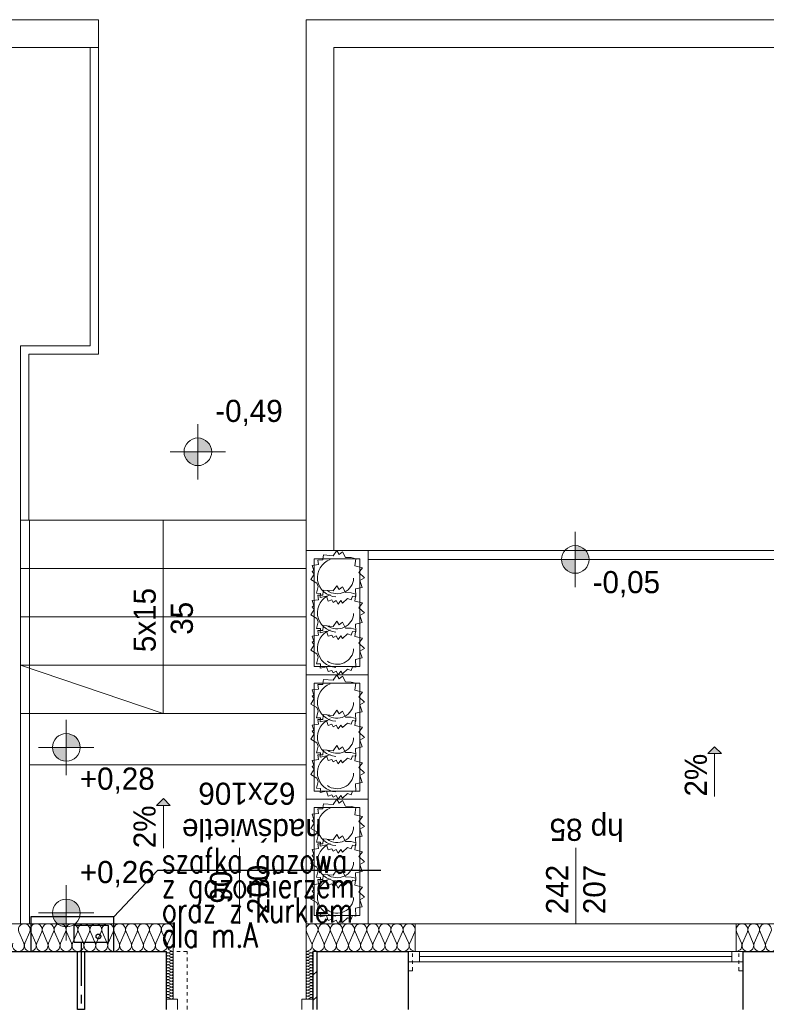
# Model space of a CAD drawing. Extents: x -220425 to -32551, y -64521 to 77206.
# Tile 16 of 59: x -187093 to -181694, y 2262 to 9385. Entities that reach past the tile are written whole.
import ezdxf
from ezdxf.lldxf.tags import DXFTag

# ---------------------------------------------------------------- set-up
doc = ezdxf.new("R2010")
doc.units = 0
doc.header["$MEASUREMENT"] = 0
doc.linetypes.add('Hidden Line', pattern=[50, 25, -25])
doc.linetypes.add('MITTE', pattern=[50.8, 31.75, -6.35, 6.35, -6.35])
for name, color, linetype in [('#op-kan-san', 3, 'Continuous'), ('#opisy', 252, 'Continuous'), ('_MK_opis gazu', 3, 'Continuous'), ('Drzwi ArchiCAD', 7, 'Continuous'), ('gaz', 2, 'Continuous')]:
    doc.layers.add(name, color=color, linetype=linetype)
for name, color, linetype, lineweight, true_color in [('Arch drzwi_Nr_Pióra__4', 7, 'Continuous', 9, 0x029e21), ('Arch ocieplenie_Nr_Pióra__22', 7, 'Continuous', 9, 0x7f7f7f), ('Arch okna_Nr_Pióra__4', 7, 'Continuous', 9, 0x029e21), ('Arch wyposarzenie_Nr_Pióra__4', 7, 'Continuous', 9, 0x029e21)]:
    doc.layers.add(name, color=color, linetype=linetype, lineweight=lineweight, true_color=true_color)
for name, color, linetype, lineweight in [('Arch schody_Nr_Pióra__21', 7, 'Continuous', 9), ('arch spadki_Nr_Pióra__21', 7, 'Continuous', 9), ('Arch wyburzenia_Nr_Pióra__46', 5, 'Continuous', 13), ('Arch ściany nośne_Nr_Pióra__21', 7, 'Continuous', 9), ('Arch ściany nośne_Nr_Pióra__27', 7, 'Continuous', 30), ('INWENT RZĘDNE_Nr_Pióra__21', 7, 'Continuous', 9), ('INWENT.ŚCIANY_Nr_Pióra__1', 7, 'Continuous', 25), ('INWENT.ŚCIANY_Nr_Pióra__101', 8, 'Continuous', 13), ('IS_Zimna_woda', 5, 'SOLID', 30)]:
    doc.layers.add(name, color=color, linetype=linetype, lineweight=lineweight)
doc.styles.add('GENERATED_STYLE_2', font='txt')
doc.styles.add('GENERATED_STYLE_6', font='txt')
doc.styles.add('ROMANS', font='romans.shx', dxfattribs={"width": 0.85, "height": 0.11})
tags = doc.linetypes.add('SOLID', pattern=[10, 10, 0]).pattern_tags.tags
tags[6:7] = [DXFTag(74, 4), DXFTag(75, 0), DXFTag(340, '0'), DXFTag(46, 0.0), DXFTag(50, 0.0), DXFTag(44, 0.0), DXFTag(45, 0.0)]
tags[4:5] = [DXFTag(74, 4), DXFTag(75, 0), DXFTag(340, '0'), DXFTag(46, 0.0), DXFTag(50, 0.0), DXFTag(44, 0.0), DXFTag(45, 0.0)]

# ---------------------------------------------------------------- blocks, each defined once
blk = doc.blocks.new('A$C68B6B573')
at = {"layer": 'Arch schody_Nr_Pióra__21', "linetype": 'Continuous'}
for points in [[(15184.9, 14140.3), (15234.9, 14090.3), (15134.9, 14090.3)], [(11198.7, 13766.1), (11248.7, 13716.1), (11148.7, 13716.1)]]:
    blk.add_hatch(color=252, dxfattribs=at).paths.add_polyline_path(points, flags=0)
at = {"layer": 'Arch ściany nośne_Nr_Pióra__21', "linetype": 'Continuous'}
h = blk.add_hatch(dxfattribs=at)
h.set_pattern_fill('Common_Brick', color=252, style=0, pattern_type=2)
h.set_pattern_definition([(45, (197252.38, 10015.15), (-91.92388, 91.92388), [])])
h.paths.add_polyline_path([(12280, 12660), (12280, 12240), (12310, 12240), (12310, 12660)], flags=0)
at = {"layer": 'INWENT RZĘDNE_Nr_Pióra__21', "linetype": 'Continuous'}
for points in [[(11448, 16274), (11548, 16274), (11540.4, 16312.2), (11518.8, 16344.7), (11486.3, 16366.3), (11448, 16374)], [(11448, 16274), (11348, 16274), (11355.7, 16235.7), (11377.3, 16203.2), (11409.8, 16181.6), (11448, 16174)], [(14176.7, 15495), (14276.7, 15495), (14269.1, 15533.3), (14247.4, 15565.7), (14215, 15587.4), (14176.7, 15595)], [(14176.7, 15495), (14076.7, 15495), (14084.3, 15456.7), (14106, 15424.3), (14138.5, 15402.6), (14176.7, 15395)], [(10496.4, 14135.3), (10596.4, 14135.3), (10588.8, 14173.5), (10567.1, 14206), (10534.7, 14227.6), (10496.4, 14235.3)], [(10496.4, 14135.3), (10396.4, 14135.3), (10404, 14097), (10425.7, 14064.5), (10458.2, 14042.9), (10496.4, 14035.3)], [(10496.4, 12937.8), (10596.4, 12937.8), (10588.8, 12976.1), (10567.1, 13008.5), (10534.7, 13030.2), (10496.4, 13037.8)], [(10496.4, 12937.8), (10396.4, 12937.8), (10404, 12899.6), (10425.7, 12867.1), (10458.2, 12845.4), (10496.4, 12837.8)]]:
    blk.add_hatch(color=252, dxfattribs=at).paths.add_polyline_path(points, flags=0)
at = {"layer": 'Arch ocieplenie_Nr_Pióra__22', "color": 252, "linetype": 'Continuous'}
for p, q in [((10153.6, 12800.4), (10189.5, 12719.6)), ((10196.7, 12719.6), (10232.5, 12800.4)), ((10239.8, 12800.4), (10275.6, 12719.6)), ((10282.8, 12719.6), (10318.7, 12800.4)), ((10325.9, 12800.4), (10361.8, 12719.6)), ((10369, 12719.6), (10404.8, 12800.4)), ((10412.1, 12800.4), (10447.9, 12719.6)), ((10455.2, 12719.6), (10491, 12800.4)), ((10498.2, 12800.4), (10534.1, 12719.6)), ((10541.3, 12719.6), (10577.1, 12800.4)), ((10584.4, 12800.4), (10620.2, 12719.6)), ((10627.5, 12719.6), (10663.3, 12800.4)), ((10670.5, 12800.4), (10706.4, 12719.6)), ((10713.6, 12719.6), (10749.5, 12800.4)), ((10756.7, 12800.4), (10792.5, 12719.6)), ((10799.8, 12719.6), (10835.6, 12800.4)), ((10842.8, 12800.4), (10878.7, 12719.6)), ((10885.9, 12719.6), (10921.8, 12800.4)), ((10929, 12800.4), (10964.8, 12719.6)), ((10972.1, 12719.6), (11007.9, 12800.4)), ((11015.2, 12800.4), (11051, 12719.6)), ((11058.2, 12719.6), (11094.1, 12800.4)), ((11101.3, 12800.4), (11137.2, 12719.6)), ((11144.4, 12719.6), (11180.2, 12800.4)), ((11187.5, 12800.4), (11223.3, 12719.6)), ((11230.5, 12719.6), (11266.4, 12800.4)), ((12233.7, 12800.4), (12270.2, 12719.6)), ((12277.6, 12719.6), (12314.1, 12800.4)), ((12321.5, 12800.4), (12358, 12719.6)), ((12365.4, 12719.6), (12401.9, 12800.4)), ((12409.2, 12800.4), (12445.8, 12719.6)), ((12453.1, 12719.6), (12489.6, 12800.4)), ((12497, 12800.4), (12533.5, 12719.6)), ((12540.9, 12719.6), (12577.4, 12800.4)), ((12584.8, 12800.4), (12621.3, 12719.6)), ((12628.7, 12719.6), (12665.2, 12800.4)), ((12672.6, 12800.4), (12709.1, 12719.6)), ((12716.5, 12719.6), (12753, 12800.4)), ((12760.4, 12800.4), (12796.9, 12719.6)), ((12804.2, 12719.6), (12840.8, 12800.4)), ((12848.1, 12800.4), (12884.6, 12719.6)), ((12892, 12719.6), (12928.5, 12800.4)), ((12935.9, 12800.4), (12972.4, 12719.6)), ((12979.8, 12719.6), (13016.3, 12800.4)), ((15343.6, 12800.4), (15378.9, 12719.6)), ((15386.1, 12719.6), (15421.4, 12800.4)), ((15428.6, 12800.4), (15463.9, 12719.6)), ((15471.1, 12719.6), (15506.4, 12800.4)), ((15513.6, 12800.4), (15548.9, 12719.6)), ((15556.1, 12719.6), (15591.4, 12800.4)), ((11255.1, 12659.1), (11234.9, 12650.1)), ((11234.9, 12648.3), (11255.1, 12639.3)), ((11255.1, 12637.5), (11234.9, 12628.6)), ((11234.9, 12626.7), (11255.1, 12617.8)), ((11255.1, 12616), (11234.9, 12607)), ((12244.9, 12659.1), (12265.1, 12650.1)), ((12265.1, 12648.3), (12244.9, 12639.3)), ((12244.9, 12637.5), (12265.1, 12628.6)), ((12265.1, 12626.7), (12244.9, 12617.8)), ((12244.9, 12616), (12265.1, 12607)), ((11234.9, 12605.2), (11255.1, 12596.2)), ((11255.1, 12594.4), (11234.9, 12585.4)), ((11234.9, 12583.6), (11255.1, 12574.7)), ((11255.1, 12572.8), (11234.9, 12563.9)), ((11234.9, 12562.1), (11255.1, 12553.1)), ((11255.1, 12551.3), (11234.9, 12542.3)), ((11234.9, 12540.5), (11255.1, 12531.5)), ((12265.1, 12605.2), (12244.9, 12596.2)), ((12244.9, 12594.4), (12265.1, 12585.4)), ((12265.1, 12583.6), (12244.9, 12574.7)), ((12244.9, 12572.8), (12265.1, 12563.9)), ((12265.1, 12562.1), (12244.9, 12553.1)), ((12244.9, 12551.3), (12265.1, 12542.3)), ((12265.1, 12540.5), (12244.9, 12531.5)), ((11255.1, 12529.7), (11234.9, 12520.7)), ((11234.9, 12518.9), (11255.1, 12510)), ((11255.1, 12508.2), (11234.9, 12499.2)), ((11234.9, 12497.4), (11255.1, 12488.4)), ((11255.1, 12486.6), (11234.9, 12477.6)), ((11234.9, 12475.8), (11255.1, 12466.8)), ((12244.9, 12529.7), (12265.1, 12520.7)), ((12265.1, 12518.9), (12244.9, 12510)), ((12244.9, 12508.2), (12265.1, 12499.2)), ((12265.1, 12497.4), (12244.9, 12488.4)), ((12244.9, 12486.6), (12265.1, 12477.6)), ((12265.1, 12475.8), (12244.9, 12466.8)), ((11255.1, 12465), (11234.9, 12456.1)), ((11234.9, 12454.3), (11255.1, 12445.3)), ((11255.1, 12443.5), (11234.9, 12434.5)), ((11234.9, 12432.7), (11255.1, 12423.7)), ((11255.1, 12421.9), (11234.9, 12412.9)), ((11234.9, 12411.1), (11255.1, 12402.2)), ((11255.1, 12400.3), (11234.9, 12391.4)), ((12244.9, 12465), (12265.1, 12456.1)), ((12265.1, 12454.3), (12244.9, 12445.3)), ((12244.9, 12443.5), (12265.1, 12434.5)), ((12265.1, 12432.7), (12244.9, 12423.7)), ((12244.9, 12421.9), (12265.1, 12412.9)), ((12265.1, 12411.1), (12244.9, 12402.2)), ((12244.9, 12400.3), (12265.1, 12391.4)), ((11234.9, 12389.6), (11255.1, 12380.6)), ((11255.1, 12378.8), (11234.9, 12369.8)), ((11234.9, 12368), (11255.1, 12359)), ((11255.1, 12357.2), (11234.9, 12348.2)), ((11234.9, 12346.4), (11255.1, 12337.5)), ((11255.1, 12335.7), (11234.9, 12326.7)), ((11234.9, 12324.9), (11255.1, 12315.9)), ((12265.1, 12389.6), (12244.9, 12380.6)), ((12244.9, 12378.8), (12265.1, 12369.8)), ((12265.1, 12368), (12244.9, 12359)), ((12244.9, 12357.2), (12265.1, 12348.2)), ((12265.1, 12346.4), (12244.9, 12337.5)), ((12244.9, 12335.7), (12265.1, 12326.7)), ((12265.1, 12324.9), (12244.9, 12315.9))]:
    blk.add_line(p, q, dxfattribs=at)
for centre, major_axis, ratio, start_param, end_param in [((10193.1, 12817.5), (43.1, 0), 0.987434, 5.870392, 9.837571), ((10279.2, 12817.5), (43.1, 0), 0.987434, 5.870392, 9.837571), ((10365.4, 12817.5), (43.1, 0), 0.987434, 5.870392, 9.837571), ((10451.5, 12817.5), (43.1, 0), 0.987434, 5.870392, 9.837571), ((10537.7, 12817.5), (43.1, 0), 0.987434, 5.870392, 9.837571), ((10623.8, 12817.5), (43.1, 0), 0.987434, 5.870392, 9.837571), ((10710, 12817.5), (43.1, 0), 0.987434, 5.870392, 9.837571), ((10796.2, 12817.5), (43.1, 0), 0.987434, 5.870392, 9.837571), ((10882.3, 12817.5), (43.1, 0), 0.987434, 5.870392, 9.837571), ((10968.5, 12817.5), (43.1, 0), 0.987434, 5.870392, 9.837571), ((11054.6, 12817.5), (43.1, 0), 0.987434, 5.870392, 9.837571), ((11140.8, 12817.5), (43.1, 0), 0.987434, 5.870392, 9.837571), ((11226.9, 12817.5), (43.1, 0), 0.987434, 5.870392, 9.837571), ((12273.9, 12817.5), (43.9, 0), 0.969166, 5.870392, 9.837571), ((12361.7, 12817.5), (43.9, 0), 0.969166, 5.870392, 9.837571), ((12449.4, 12817.5), (43.9, 0), 0.969166, 5.870392, 9.837571), ((12537.2, 12817.5), (43.9, 0), 0.969166, 5.870392, 9.837571), ((12625, 12817.5), (43.9, 0), 0.969166, 5.870392, 9.837571), ((12712.8, 12817.5), (43.9, 0), 0.969166, 5.870392, 9.837571), ((12800.6, 12817.5), (43.9, 0), 0.969166, 5.870392, 9.837571), ((12888.3, 12817.5), (43.9, 0), 0.969166, 5.870392, 9.837571), ((12976.1, 12817.5), (43.9, 0), 0.969166, 5.870392, 9.837571), ((15382.5, 12817.5), (0, 42.5), 0.999163, 4.299595, 8.266775), ((15467.5, 12817.5), (0, 42.5), 0.999163, 4.299595, 8.266775), ((15552.5, 12817.5), (0, 42.5), 0.999163, 4.299595, 8.266775), ((10150, 12702.5), (43.1, 0), 0.987434, 2.7288, 6.695979), ((10236.2, 12702.5), (43.1, 0), 0.987434, 2.7288, 6.695979), ((10322.3, 12702.5), (43.1, 0), 0.987434, 2.7288, 6.695979), ((10408.5, 12702.5), (43.1, 0), 0.987434, 2.7288, 6.695979), ((10494.6, 12702.5), (43.1, 0), 0.987434, 2.7288, 6.695979), ((10580.8, 12702.5), (43.1, 0), 0.987434, 2.7288, 6.695979), ((10666.9, 12702.5), (43.1, 0), 0.987434, 2.7288, 6.695979), ((10753.1, 12702.5), (43.1, 0), 0.987434, 2.7288, 6.695979), ((10839.2, 12702.5), (43.1, 0), 0.987434, 2.7288, 6.695979), ((10925.4, 12702.5), (43.1, 0), 0.987434, 2.7288, 6.695979), ((11011.5, 12702.5), (43.1, 0), 0.987434, 2.7288, 6.695979), ((11097.7, 12702.5), (43.1, 0), 0.987434, 2.7288, 6.695979), ((11183.8, 12702.5), (43.1, 0), 0.987434, 2.7288, 6.695979), ((11270, 12702.5), (43.1, 0), 0.987434, 2.7288, 4.712389), ((12230, 12702.5), (43.9, 0), 0.969166, 4.712389, 6.695979), ((12317.8, 12702.5), (43.9, 0), 0.969166, 2.7288, 6.695979), ((12405.6, 12702.5), (43.9, 0), 0.969166, 2.7288, 6.695979), ((12493.3, 12702.5), (43.9, 0), 0.969166, 2.7288, 6.695979), ((12581.1, 12702.5), (43.9, 0), 0.969166, 2.7288, 6.695979), ((12668.9, 12702.5), (43.9, 0), 0.969166, 2.7288, 6.695979), ((12756.7, 12702.5), (43.9, 0), 0.969166, 2.7288, 6.695979), ((12844.4, 12702.5), (43.9, 0), 0.969166, 2.7288, 6.695979), ((12932.2, 12702.5), (43.9, 0), 0.969166, 2.7288, 6.695979), ((13020, 12702.5), (43.9, 0), 0.969166, 2.7288, 4.712389), ((15340, 12702.5), (0, 42.5), 0.999163, 3.141593, 5.125182), ((15425, 12702.5), (0, 42.5), 0.999163, 1.158004, 5.125183), ((15510, 12702.5), (0, 42.5), 0.999163, 1.158004, 5.125183), ((15595, 12702.5), (0, 42.5), 0.999163, 1.158004, 5.125183), ((11230.6, 12638.4), (0, -10.8), 0.986338, 2.7288, 6.695979), ((11230.6, 12616.9), (0, -10.8), 0.986338, 2.7288, 6.695979), ((11230.6, 12660), (0, -10.8), 0.986338, 4.712389, 6.695979), ((11259.4, 12649.2), (0, -10.8), 0.986338, 5.870392, 9.837571), ((11259.4, 12627.7), (0, -10.8), 0.986338, 5.870392, 9.837571), ((11259.4, 12606.1), (0, -10.8), 0.986338, 5.870392, 9.837571), ((12240.6, 12649.2), (0, -10.8), 0.986338, 2.728799, 6.695979), ((12240.6, 12627.7), (0, -10.8), 0.986338, 2.728799, 6.695979), ((12240.6, 12606.1), (0, -10.8), 0.986338, 2.728799, 6.695979), ((12269.4, 12660), (0, -10.8), 0.986338, 5.870392, 7.853982), ((12269.4, 12638.4), (0, -10.8), 0.986338, 5.870392, 9.837571), ((12269.4, 12616.9), (0, -10.8), 0.986338, 5.870392, 9.837571), ((11230.6, 12595.3), (0, -10.8), 0.986338, 2.7288, 6.695979), ((11230.6, 12573.7), (0, -10.8), 0.986338, 2.7288, 6.695979), ((11230.6, 12552.2), (0, -10.8), 0.986338, 2.7288, 6.695979), ((11230.6, 12530.6), (0, -10.8), 0.986338, 2.7288, 6.695979), ((11259.4, 12584.5), (0, -10.8), 0.986338, 5.870392, 9.837571), ((11259.4, 12563), (0, -10.8), 0.986338, 5.870392, 9.837571), ((11259.4, 12541.4), (0, -10.8), 0.986338, 5.870392, 9.837571), ((12240.6, 12584.5), (0, -10.8), 0.986338, 2.728799, 6.695979), ((12240.6, 12563), (0, -10.8), 0.986338, 2.728799, 6.695979), ((12240.6, 12541.4), (0, -10.8), 0.986338, 2.728799, 6.695979), ((12269.4, 12595.3), (0, -10.8), 0.986338, 5.870392, 9.837571), ((12269.4, 12573.7), (0, -10.8), 0.986338, 5.870392, 9.837571), ((12269.4, 12552.2), (0, -10.8), 0.986338, 5.870392, 9.837571), ((12269.4, 12530.6), (0, -10.8), 0.986338, 5.870392, 9.837571), ((11230.6, 12509.1), (0, -10.8), 0.986338, 2.7288, 6.695979), ((11230.6, 12487.5), (0, -10.8), 0.986338, 2.7288, 6.695979), ((11230.6, 12465.9), (0, -10.8), 0.986338, 2.7288, 6.695979), ((11259.4, 12519.8), (0, -10.8), 0.986338, 5.870392, 9.837571), ((11259.4, 12498.3), (0, -10.8), 0.986338, 5.870392, 9.837571), ((11259.4, 12476.7), (0, -10.8), 0.986338, 5.870392, 9.837571), ((11259.4, 12455.2), (0, -10.8), 0.986338, 5.870392, 9.837571), ((12240.6, 12519.8), (0, -10.8), 0.986338, 2.728799, 6.695979), ((12240.6, 12498.3), (0, -10.8), 0.986338, 2.728799, 6.695979), ((12240.6, 12476.7), (0, -10.8), 0.986338, 2.728799, 6.695979), ((12240.6, 12455.2), (0, -10.8), 0.986338, 2.728799, 6.695979), ((12269.4, 12509.1), (0, -10.8), 0.986338, 5.870392, 9.837571), ((12269.4, 12487.5), (0, -10.8), 0.986338, 5.870392, 9.837571), ((12269.4, 12465.9), (0, -10.8), 0.986338, 5.870392, 9.837571), ((11230.6, 12444.4), (0, -10.8), 0.986338, 2.7288, 6.695979), ((11230.6, 12422.8), (0, -10.8), 0.986338, 2.7288, 6.695979), ((11230.6, 12401.3), (0, -10.8), 0.986338, 2.7288, 6.695979), ((11259.4, 12433.6), (0, -10.8), 0.986338, 5.870392, 9.837571), ((11259.4, 12412), (0, -10.8), 0.986338, 5.870392, 9.837571), ((11259.4, 12390.5), (0, -10.8), 0.986338, 5.870392, 9.837571), ((12240.6, 12433.6), (0, -10.8), 0.986338, 2.728799, 6.695979), ((12240.6, 12412), (0, -10.8), 0.986338, 2.728799, 6.695979), ((12240.6, 12390.5), (0, -10.8), 0.986338, 2.728799, 6.695979), ((12269.4, 12444.4), (0, -10.8), 0.986338, 5.870392, 9.837571), ((12269.4, 12422.8), (0, -10.8), 0.986338, 5.870392, 9.837571), ((12269.4, 12401.3), (0, -10.8), 0.986338, 5.870392, 9.837571), ((11230.6, 12379.7), (0, -10.8), 0.986338, 2.7288, 6.695979), ((11230.6, 12358.1), (0, -10.8), 0.986338, 2.7288, 6.695979), ((11230.6, 12336.6), (0, -10.8), 0.986338, 2.7288, 6.695979), ((11230.6, 12315), (0, -10.8), 0.986338, 2.7288, 4.712389), ((11259.4, 12368.9), (0, -10.8), 0.986338, 5.870392, 9.837571), ((11259.4, 12347.3), (0, -10.8), 0.986338, 5.870392, 9.837571), ((11259.4, 12325.8), (0, -10.8), 0.986338, 5.870392, 9.837571), ((12240.6, 12368.9), (0, -10.8), 0.986338, 2.728799, 6.695979), ((12240.6, 12347.3), (0, -10.8), 0.986338, 2.728799, 6.695979), ((12240.6, 12325.8), (0, -10.8), 0.986338, 2.728799, 6.695979), ((12269.4, 12379.7), (0, -10.8), 0.986338, 5.870392, 9.837571), ((12269.4, 12358.1), (0, -10.8), 0.986338, 5.870392, 9.837571), ((12269.4, 12336.6), (0, -10.8), 0.986338, 5.870392, 9.837571), ((12269.4, 12315), (0, -10.8), 0.986338, 1.570796, 3.554385)]:
    blk.add_ellipse(centre, major_axis=major_axis, ratio=ratio, start_param=start_param, end_param=end_param, dxfattribs=at)
at = {"layer": 'Arch okna_Nr_Pióra__4', "color": 252, "linetype": 'Continuous'}
for p, q in [((11750, 12860), (11750, 13410)), ((14180, 12860), (14180, 13410)), ((13020, 12860), (15340, 12860)), ((12970, 12660), (15390, 12660)), ((13050, 12585), (13050, 12660)), ((13050, 12622.5), (15310, 12622.5)), ((15310, 12585), (15310, 12660)), ((12970, 12585), (15390, 12585)), ((11300, 12315), (11220, 12315)), ((11300, 12240), (11300, 12315)), ((12200, 12240), (12200, 12315)), ((12280, 12315), (12200, 12315))]:
    blk.add_line(p, q, dxfattribs=at)
at = {"layer": 'Arch schody_Nr_Pióra__21', "color": 252, "linetype": 'Continuous'}
for p, q in [((10730, 19400), (9170, 19400)), ((10730, 19200), (10730, 19400)), ((21520, 19400), (12230, 19400)), ((12230, 19400), (12230, 15560)), ((10730, 19200), (9370, 19200)), ((10670, 19200), (10670, 17040)), ((10730, 19200), (10730, 16980)), ((21520, 19200), (12430, 19200)), ((12430, 19200), (12430, 15560)), ((10165, 17040), (10670, 17040)), ((10165, 15780), (10165, 17040)), ((10225, 15780), (10225, 16980)), ((10225, 16980), (10730, 16980)), ((10165, 15780), (12230, 15780)), ((10165, 12860), (10165, 15780)), ((10230, 12860), (10230, 15780)), ((11197.5, 15780), (11197.5, 14380)), ((12230, 15780), (12230, 15560)), ((12680, 15560), (12230, 15560)), ((12230, 15560), (12230, 14660)), ((12680, 14660), (12680, 15560)), ((12680, 15560), (16340, 15560)), ((12290, 15500), (12290, 14720)), ((12620, 15500), (12290, 15500)), ((12620, 14720), (12620, 15500)), ((12680, 15495), (16275, 15495)), ((10165, 15430), (12230, 15430)), ((10165, 15080), (12230, 15080)), ((11197.5, 14380), (10165, 14730)), ((10165, 14730), (12230, 14730)), ((12290, 14720), (12620, 14720)), ((12680, 14660), (12230, 14660)), ((12680, 14660), (12230, 14660)), ((12230, 14660), (12230, 13760)), ((12680, 13760), (12680, 14660)), ((12290, 14600), (12290, 13820)), ((12620, 14600), (12290, 14600)), ((12620, 13820), (12620, 14600)), ((10165, 14380), (12230, 14380)), ((15184.9, 14140.3), (15134.9, 14090.3)), ((15184.9, 14140.3), (15234.9, 14090.3)), ((15234.9, 14090.3), (15134.9, 14090.3)), ((15184.9, 13780.3), (15184.9, 14090.3)), ((10230, 14010), (12230, 14010)), ((12290, 13820), (12620, 13820)), ((11198.7, 13766.1), (11148.7, 13716.1)), ((11198.7, 13766.1), (11248.7, 13716.1)), ((12680, 13760), (12230, 13760)), ((12680, 13760), (12230, 13760)), ((12230, 13760), (12230, 12860)), ((12680, 12860), (12680, 13760)), ((11248.7, 13716.1), (11148.7, 13716.1)), ((11198.7, 13406.1), (11198.7, 13716.1)), ((12290, 13700), (12290, 12920)), ((12620, 13700), (12290, 13700)), ((12620, 12920), (12620, 13700)), ((12290, 12920), (12620, 12920)), ((12680, 12860), (12230, 12860))]:
    blk.add_line(p, q, dxfattribs=at)
at = {"layer": 'Arch wyburzenia_Nr_Pióra__46', "color": 252, "linetype": 'Continuous'}
for p, q in [((9030, 12860), (11270, 12860)), ((11270, 12860), (11270, 12315)), ((12230, 12315), (12230, 12860)), ((12230, 12860), (13020, 12860)), ((13020, 12860), (13020, 12660)), ((15340, 12660), (15340, 12860)), ((15340, 12860), (16020, 12860))]:
    blk.add_line(p, q, dxfattribs=at)
at = {"layer": 'Arch wyposarzenie_Nr_Pióra__4', "color": 252, "linetype": 'Continuous'}
for p, q in [((12426, 15521.8), (12453.8, 15560)), ((12453.8, 15560), (12470.6, 15531.7)), ((12470.6, 15531.7), (12494.1, 15551.2)), ((12494.1, 15551.2), (12515.6, 15509.7)), ((12275.6, 15452), (12320.2, 15458)), ((12315.2, 15491.2), (12351.4, 15491.5)), ((12320.2, 15458), (12315.2, 15491.2)), ((12351.4, 15491.5), (12351.8, 15498.4)), ((12351.8, 15498.4), (12355.9, 15527.6)), ((12355.9, 15527.6), (12426, 15521.8)), ((12515.6, 15509.7), (12557, 15508.4)), ((12557, 15508.4), (12589.1, 15499.7)), ((12589.1, 15499.7), (12581.9, 15448.6)), ((12264.1, 15349), (12287.8, 15388.1)), ((12275.1, 15406.9), (12287.5, 15414.5)), ((12287.8, 15388.1), (12275.1, 15406.9)), ((12287.5, 15414.5), (12275.6, 15452)), ((12581.9, 15448.6), (12639.2, 15435.2)), ((12639.2, 15435.2), (12611.6, 15400.6)), ((12611.6, 15400.6), (12653.3, 15362.4)), ((12308.8, 15323.6), (12264.1, 15349)), ((12318.1, 15299.3), (12308.8, 15323.6)), ((12653.3, 15362.4), (12620, 15343.2)), ((12620, 15343.2), (12636.1, 15293.3)), ((12305.1, 15250.4), (12318.1, 15299.3)), ((12333.8, 15249.7), (12305.1, 15250.4)), ((12333.2, 15220), (12333.8, 15249.7)), ((12351.4, 15237), (12351.8, 15243.9)), ((12351.8, 15243.9), (12355.9, 15273.1)), ((12355.9, 15273.1), (12426, 15267.4)), ((12426, 15267.4), (12453.8, 15305.5)), ((12453.8, 15305.5), (12470.6, 15277.2)), ((12470.6, 15277.2), (12494.1, 15296.7)), ((12494.1, 15296.7), (12515.6, 15255.2)), ((12515.6, 15255.2), (12557, 15254)), ((12557, 15254), (12589.1, 15245.2)), ((12589.1, 15245.2), (12581.9, 15194.1)), ((12636.1, 15293.3), (12588.5, 15282.7)), ((12588.5, 15282.7), (12589.8, 15226.2)), ((12275.6, 15197.5), (12320.2, 15203.5)), ((12287.5, 15160), (12275.6, 15197.5)), ((12315.2, 15236.7), (12351.4, 15237)), ((12320.2, 15203.5), (12315.2, 15236.7)), ((12377.4, 15229.7), (12333.2, 15220)), ((12389.3, 15194.5), (12377.4, 15229.7)), ((12415.8, 15202.4), (12389.3, 15194.5)), ((12426.9, 15184.9), (12415.8, 15202.4)), ((12447.2, 15197.3), (12426.9, 15184.9)), ((12462.7, 15170.6), (12447.2, 15197.3)), ((12480.8, 15197.4), (12462.7, 15170.6)), ((12493.8, 15178.6), (12480.8, 15197.4)), ((12529.9, 15212), (12493.8, 15178.6)), ((12556.7, 15202.5), (12529.9, 15212)), ((12566.6, 15229.3), (12556.7, 15202.5)), ((12589.8, 15226.2), (12566.6, 15229.3)), ((12581.9, 15194.1), (12639.2, 15180.7)), ((12639.2, 15180.7), (12611.6, 15146.1)), ((12264.1, 15094.5), (12287.8, 15133.7)), ((12275.1, 15152.5), (12287.5, 15160)), ((12287.8, 15133.7), (12275.1, 15152.5)), ((12611.6, 15146.1), (12653.3, 15107.9)), ((12653.3, 15107.9), (12620, 15088.7)), ((12308.8, 15069.1), (12264.1, 15094.5)), ((12305.1, 14996), (12318.1, 15044.8)), ((12318.1, 15044.8), (12308.8, 15069.1)), ((12426, 15011.3), (12453.8, 15049.4)), ((12453.8, 15049.4), (12470.6, 15021.1)), ((12470.6, 15021.1), (12494.1, 15040.6)), ((12494.1, 15040.6), (12515.6, 14999.2)), ((12636.1, 15038.8), (12588.5, 15028.2)), ((12620, 15088.7), (12636.1, 15038.8)), ((12333.8, 14995.2), (12305.1, 14996)), ((12315.2, 14980.6), (12351.4, 14981)), ((12320.2, 14947.4), (12315.2, 14980.6)), ((12333.2, 14965.5), (12333.8, 14995.2)), ((12377.4, 14975.2), (12333.2, 14965.5)), ((12351.4, 14981), (12351.8, 14987.9)), ((12351.8, 14987.9), (12355.9, 15017)), ((12355.9, 15017), (12426, 15011.3)), ((12389.3, 14940), (12377.4, 14975.2)), ((12515.6, 14999.2), (12557, 14997.9)), ((12566.6, 14974.8), (12556.7, 14948.1)), ((12557, 14997.9), (12589.1, 14989.1)), ((12589.8, 14971.7), (12566.6, 14974.8)), ((12589.1, 14989.1), (12581.9, 14938)), ((12588.5, 15028.2), (12589.8, 14971.7)), ((12275.1, 14896.4), (12287.5, 14904)), ((12287.8, 14877.6), (12275.1, 14896.4)), ((12275.6, 14941.4), (12320.2, 14947.4)), ((12287.5, 14904), (12275.6, 14941.4)), ((12415.8, 14948), (12389.3, 14940)), ((12426.9, 14930.5), (12415.8, 14948)), ((12447.2, 14942.8), (12426.9, 14930.5)), ((12462.7, 14916.1), (12447.2, 14942.8)), ((12480.8, 14942.9), (12462.7, 14916.1)), ((12493.8, 14924.1), (12480.8, 14942.9)), ((12529.9, 14957.5), (12493.8, 14924.1)), ((12556.7, 14948.1), (12529.9, 14957.5)), ((12581.9, 14938), (12639.2, 14924.6)), ((12639.2, 14924.6), (12611.6, 14890)), ((12611.6, 14890), (12653.3, 14851.8)), ((12264.1, 14838.4), (12287.8, 14877.6)), ((12308.8, 14813), (12264.1, 14838.4)), ((12653.3, 14851.8), (12620, 14832.6)), ((12620, 14832.6), (12636.1, 14782.7)), ((12305.1, 14739.9), (12318.1, 14788.7)), ((12318.1, 14788.7), (12308.8, 14813)), ((12636.1, 14782.7), (12588.5, 14772.1)), ((12588.5, 14772.1), (12589.8, 14715.6)), ((12333.8, 14739.2), (12305.1, 14739.9)), ((12333.2, 14709.4), (12333.8, 14739.2)), ((12377.4, 14719.2), (12333.2, 14709.4)), ((12389.3, 14683.9), (12377.4, 14719.2)), ((12415.8, 14691.9), (12389.3, 14683.9)), ((12426.9, 14674.4), (12415.8, 14691.9)), ((12447.2, 14686.7), (12426.9, 14674.4)), ((12462.7, 14660), (12447.2, 14686.7)), ((12480.8, 14686.9), (12462.7, 14660)), ((12493.8, 14668.1), (12480.8, 14686.9)), ((12529.9, 14701.4), (12493.8, 14668.1)), ((12556.7, 14692), (12529.9, 14701.4)), ((12566.6, 14718.7), (12556.7, 14692)), ((12589.8, 14715.6), (12566.6, 14718.7)), ((12351.8, 14598.4), (12355.9, 14627.6)), ((12355.9, 14627.6), (12426, 14621.8)), ((12426, 14621.8), (12453.8, 14660)), ((12453.8, 14660), (12470.6, 14631.7)), ((12470.6, 14631.7), (12494.1, 14651.2)), ((12494.1, 14651.2), (12515.6, 14609.7)), ((12515.6, 14609.7), (12557, 14608.4)), ((12557, 14608.4), (12589.1, 14599.7)), ((12275.6, 14552), (12320.2, 14558)), ((12287.5, 14514.5), (12275.6, 14552)), ((12315.2, 14591.2), (12351.4, 14591.5)), ((12320.2, 14558), (12315.2, 14591.2)), ((12351.4, 14591.5), (12351.8, 14598.4)), ((12589.1, 14599.7), (12581.9, 14548.6)), ((12581.9, 14548.6), (12639.2, 14535.2)), ((12639.2, 14535.2), (12611.6, 14500.6)), ((12264.1, 14449), (12287.8, 14488.1)), ((12275.1, 14506.9), (12287.5, 14514.5)), ((12287.8, 14488.1), (12275.1, 14506.9)), ((12611.6, 14500.6), (12653.3, 14462.4)), ((12653.3, 14462.4), (12620, 14443.2)), ((12308.8, 14423.6), (12264.1, 14449)), ((12305.1, 14350.4), (12318.1, 14399.3)), ((12318.1, 14399.3), (12308.8, 14423.6)), ((12426, 14367.4), (12453.8, 14405.5)), ((12453.8, 14405.5), (12470.6, 14377.2)), ((12470.6, 14377.2), (12494.1, 14396.7)), ((12494.1, 14396.7), (12515.6, 14355.2)), ((12636.1, 14393.3), (12588.5, 14382.7)), ((12620, 14443.2), (12636.1, 14393.3)), ((12333.8, 14349.7), (12305.1, 14350.4)), ((12315.2, 14336.7), (12351.4, 14337)), ((12320.2, 14303.5), (12315.2, 14336.7)), ((12333.2, 14320), (12333.8, 14349.7)), ((12377.4, 14329.7), (12333.2, 14320)), ((12351.4, 14337), (12351.8, 14343.9)), ((12351.8, 14343.9), (12355.9, 14373.1)), ((12355.9, 14373.1), (12426, 14367.4)), ((12389.3, 14294.5), (12377.4, 14329.7)), ((12515.6, 14355.2), (12557, 14354)), ((12566.6, 14329.3), (12556.7, 14302.5)), ((12557, 14354), (12589.1, 14345.2)), ((12589.8, 14326.2), (12566.6, 14329.3)), ((12589.1, 14345.2), (12581.9, 14294.1)), ((12588.5, 14382.7), (12589.8, 14326.2)), ((12275.1, 14252.5), (12287.5, 14260)), ((12287.8, 14233.7), (12275.1, 14252.5)), ((12275.6, 14297.5), (12320.2, 14303.5)), ((12287.5, 14260), (12275.6, 14297.5)), ((12415.8, 14302.4), (12389.3, 14294.5)), ((12426.9, 14284.9), (12415.8, 14302.4)), ((12447.2, 14297.3), (12426.9, 14284.9)), ((12462.7, 14270.6), (12447.2, 14297.3)), ((12480.8, 14297.4), (12462.7, 14270.6)), ((12493.8, 14278.6), (12480.8, 14297.4)), ((12529.9, 14312), (12493.8, 14278.6)), ((12556.7, 14302.5), (12529.9, 14312)), ((12581.9, 14294.1), (12639.2, 14280.7)), ((12639.2, 14280.7), (12611.6, 14246.1)), ((12611.6, 14246.1), (12653.3, 14207.9)), ((12264.1, 14194.5), (12287.8, 14233.7)), ((12308.8, 14169.1), (12264.1, 14194.5)), ((12653.3, 14207.9), (12620, 14188.7)), ((12620, 14188.7), (12636.1, 14138.8)), ((12305.1, 14096), (12318.1, 14144.8)), ((12318.1, 14144.8), (12308.8, 14169.1)), ((12351.8, 14087.9), (12355.9, 14117)), ((12355.9, 14117), (12426, 14111.3)), ((12426, 14111.3), (12453.8, 14149.4)), ((12453.8, 14149.4), (12470.6, 14121.1)), ((12470.6, 14121.1), (12494.1, 14140.6)), ((12494.1, 14140.6), (12515.6, 14099.2)), ((12636.1, 14138.8), (12588.5, 14128.2)), ((12588.5, 14128.2), (12589.8, 14071.7)), ((12275.6, 14041.4), (12320.2, 14047.4)), ((12287.5, 14004), (12275.6, 14041.4)), ((12333.8, 14095.2), (12305.1, 14096)), ((12315.2, 14080.6), (12351.4, 14081)), ((12320.2, 14047.4), (12315.2, 14080.6)), ((12333.2, 14065.5), (12333.8, 14095.2)), ((12377.4, 14075.2), (12333.2, 14065.5)), ((12351.4, 14081), (12351.8, 14087.9)), ((12389.3, 14040), (12377.4, 14075.2)), ((12415.8, 14048), (12389.3, 14040)), ((12426.9, 14030.5), (12415.8, 14048)), ((12447.2, 14042.8), (12426.9, 14030.5)), ((12462.7, 14016.1), (12447.2, 14042.8)), ((12480.8, 14042.9), (12462.7, 14016.1)), ((12493.8, 14024.1), (12480.8, 14042.9)), ((12529.9, 14057.5), (12493.8, 14024.1)), ((12515.6, 14099.2), (12557, 14097.9)), ((12556.7, 14048.1), (12529.9, 14057.5)), ((12566.6, 14074.8), (12556.7, 14048.1)), ((12557, 14097.9), (12589.1, 14089.1)), ((12589.8, 14071.7), (12566.6, 14074.8)), ((12589.1, 14089.1), (12581.9, 14038)), ((12581.9, 14038), (12639.2, 14024.6)), ((12264.1, 13938.4), (12287.8, 13977.6)), ((12275.1, 13996.4), (12287.5, 14004)), ((12287.8, 13977.6), (12275.1, 13996.4)), ((12639.2, 14024.6), (12611.6, 13990)), ((12611.6, 13990), (12653.3, 13951.8)), ((12308.8, 13913), (12264.1, 13938.4)), ((12318.1, 13888.7), (12308.8, 13913)), ((12653.3, 13951.8), (12620, 13932.6)), ((12620, 13932.6), (12636.1, 13882.7)), ((12305.1, 13839.9), (12318.1, 13888.7)), ((12333.8, 13839.2), (12305.1, 13839.9)), ((12333.2, 13809.4), (12333.8, 13839.2)), ((12377.4, 13819.2), (12333.2, 13809.4)), ((12389.3, 13783.9), (12377.4, 13819.2)), ((12566.6, 13818.7), (12556.7, 13792)), ((12589.8, 13815.6), (12566.6, 13818.7)), ((12636.1, 13882.7), (12588.5, 13872.1)), ((12588.5, 13872.1), (12589.8, 13815.6)), ((12415.8, 13791.9), (12389.3, 13783.9)), ((12426.9, 13774.4), (12415.8, 13791.9)), ((12426, 13721.8), (12453.8, 13760)), ((12447.2, 13786.7), (12426.9, 13774.4)), ((12462.7, 13760), (12447.2, 13786.7)), ((12453.8, 13760), (12470.6, 13731.7)), ((12480.8, 13786.9), (12462.7, 13760)), ((12470.6, 13731.7), (12494.1, 13751.2)), ((12493.8, 13768.1), (12480.8, 13786.9)), ((12529.9, 13801.4), (12493.8, 13768.1)), ((12494.1, 13751.2), (12515.6, 13709.7)), ((12556.7, 13792), (12529.9, 13801.4)), ((12315.2, 13691.2), (12351.4, 13691.5)), ((12320.2, 13658), (12315.2, 13691.2)), ((12351.4, 13691.5), (12351.8, 13698.4)), ((12351.8, 13698.4), (12355.9, 13727.6)), ((12355.9, 13727.6), (12426, 13721.8)), ((12515.6, 13709.7), (12557, 13708.4)), ((12557, 13708.4), (12589.1, 13699.7)), ((12589.1, 13699.7), (12581.9, 13648.6)), ((12275.1, 13606.9), (12287.5, 13614.5)), ((12287.8, 13588.1), (12275.1, 13606.9)), ((12275.6, 13652), (12320.2, 13658)), ((12287.5, 13614.5), (12275.6, 13652)), ((12581.9, 13648.6), (12639.2, 13635.2)), ((12639.2, 13635.2), (12611.6, 13600.6)), ((12264.1, 13549), (12287.8, 13588.1)), ((12308.8, 13523.6), (12264.1, 13549)), ((12611.6, 13600.6), (12653.3, 13562.4)), ((12653.3, 13562.4), (12620, 13543.2)), ((12620, 13543.2), (12636.1, 13493.3)), ((12305.1, 13450.4), (12318.1, 13499.3)), ((12318.1, 13499.3), (12308.8, 13523.6)), ((12351.8, 13443.9), (12355.9, 13473.1)), ((12355.9, 13473.1), (12426, 13467.4)), ((12426, 13467.4), (12453.8, 13505.5)), ((12453.8, 13505.5), (12470.6, 13477.2)), ((12470.6, 13477.2), (12494.1, 13496.7)), ((12494.1, 13496.7), (12515.6, 13455.2)), ((12636.1, 13493.3), (12588.5, 13482.7)), ((12588.5, 13482.7), (12589.8, 13426.2)), ((12275.6, 13397.5), (12320.2, 13403.5)), ((12287.5, 13360), (12275.6, 13397.5)), ((12333.8, 13449.7), (12305.1, 13450.4)), ((12315.2, 13436.7), (12351.4, 13437)), ((12320.2, 13403.5), (12315.2, 13436.7)), ((12333.2, 13420), (12333.8, 13449.7)), ((12377.4, 13429.7), (12333.2, 13420)), ((12351.4, 13437), (12351.8, 13443.9)), ((12389.3, 13394.5), (12377.4, 13429.7)), ((12415.8, 13402.4), (12389.3, 13394.5)), ((12426.9, 13384.9), (12415.8, 13402.4)), ((12447.2, 13397.3), (12426.9, 13384.9)), ((12462.7, 13370.6), (12447.2, 13397.3)), ((12480.8, 13397.4), (12462.7, 13370.6)), ((12493.8, 13378.6), (12480.8, 13397.4)), ((12529.9, 13412), (12493.8, 13378.6)), ((12515.6, 13455.2), (12557, 13454)), ((12556.7, 13402.5), (12529.9, 13412)), ((12566.6, 13429.3), (12556.7, 13402.5)), ((12557, 13454), (12589.1, 13445.2)), ((12589.8, 13426.2), (12566.6, 13429.3)), ((12589.1, 13445.2), (12581.9, 13394.1)), ((12581.9, 13394.1), (12639.2, 13380.7)), ((12264.1, 13294.5), (12287.8, 13333.7)), ((12275.1, 13352.5), (12287.5, 13360)), ((12287.8, 13333.7), (12275.1, 13352.5)), ((12639.2, 13380.7), (12611.6, 13346.1)), ((12611.6, 13346.1), (12653.3, 13307.9)), ((12308.8, 13269.1), (12264.1, 13294.5)), ((12318.1, 13244.8), (12308.8, 13269.1)), ((12426, 13211.3), (12453.8, 13249.4)), ((12453.8, 13249.4), (12470.6, 13221.1)), ((12653.3, 13307.9), (12620, 13288.7)), ((12620, 13288.7), (12636.1, 13238.8)), ((12305.1, 13196), (12318.1, 13244.8)), ((12333.8, 13195.2), (12305.1, 13196)), ((12315.2, 13180.6), (12351.4, 13181)), ((12320.2, 13147.4), (12315.2, 13180.6)), ((12333.2, 13165.5), (12333.8, 13195.2)), ((12351.4, 13181), (12351.8, 13187.9)), ((12351.8, 13187.9), (12355.9, 13217)), ((12355.9, 13217), (12426, 13211.3)), ((12470.6, 13221.1), (12494.1, 13240.6)), ((12494.1, 13240.6), (12515.6, 13199.2)), ((12515.6, 13199.2), (12557, 13197.9)), ((12557, 13197.9), (12589.1, 13189.1)), ((12589.1, 13189.1), (12581.9, 13138)), ((12636.1, 13238.8), (12588.5, 13228.2)), ((12588.5, 13228.2), (12589.8, 13171.7)), ((12275.6, 13141.4), (12320.2, 13147.4)), ((12287.5, 13104), (12275.6, 13141.4)), ((12377.4, 13175.2), (12333.2, 13165.5)), ((12389.3, 13140), (12377.4, 13175.2)), ((12415.8, 13148), (12389.3, 13140)), ((12426.9, 13130.5), (12415.8, 13148)), ((12447.2, 13142.8), (12426.9, 13130.5)), ((12462.7, 13116.1), (12447.2, 13142.8)), ((12480.8, 13142.9), (12462.7, 13116.1)), ((12493.8, 13124.1), (12480.8, 13142.9)), ((12529.9, 13157.5), (12493.8, 13124.1)), ((12556.7, 13148.1), (12529.9, 13157.5)), ((12566.6, 13174.8), (12556.7, 13148.1)), ((12589.8, 13171.7), (12566.6, 13174.8)), ((12581.9, 13138), (12639.2, 13124.6)), ((12639.2, 13124.6), (12611.6, 13090)), ((12264.1, 13038.4), (12287.8, 13077.6)), ((12308.8, 13013), (12264.1, 13038.4)), ((12275.1, 13096.4), (12287.5, 13104)), ((12287.8, 13077.6), (12275.1, 13096.4)), ((12611.6, 13090), (12653.3, 13051.8)), ((12653.3, 13051.8), (12620, 13032.6)), ((12305.1, 12939.9), (12318.1, 12988.7)), ((12318.1, 12988.7), (12308.8, 13013)), ((12636.1, 12982.7), (12588.5, 12972.1)), ((12588.5, 12972.1), (12589.8, 12915.6)), ((12620, 13032.6), (12636.1, 12982.7)), ((12333.8, 12939.2), (12305.1, 12939.9)), ((12333.2, 12909.4), (12333.8, 12939.2)), ((12377.4, 12919.2), (12333.2, 12909.4)), ((12389.3, 12883.9), (12377.4, 12919.2)), ((12529.9, 12901.4), (12493.8, 12868.1)), ((12556.7, 12892), (12529.9, 12901.4)), ((12566.6, 12918.7), (12556.7, 12892)), ((12589.8, 12915.6), (12566.6, 12918.7)), ((12415.8, 12891.9), (12389.3, 12883.9)), ((12426.9, 12874.4), (12415.8, 12891.9)), ((12447.2, 12886.7), (12426.9, 12874.4)), ((12462.7, 12860), (12447.2, 12886.7)), ((12480.8, 12886.9), (12462.7, 12860)), ((12493.8, 12868.1), (12480.8, 12886.9))]:
    blk.add_line(p, q, dxfattribs=at)
for centre, major_axis, start_param, end_param in [((12455, 15364.5), (142.6, 0), 1.927535, 4.652962), ((12455, 15364.5), (119.4, 0), 4.078423, 6.243896), ((12455, 15110), (142.6, 0), 1.927535, 4.652962), ((12455, 15110), (119.4, 0), 4.078423, 6.243896), ((12455, 14853.9), (142.6, 0), 1.927535, 4.652962), ((12455, 14853.9), (119.4, 0), 4.078423, 6.243896), ((12455, 14464.5), (142.6, 0), 1.927535, 4.652962), ((12455, 14464.5), (119.4, 0), 4.078423, 6.243896), ((12455, 14210), (142.6, 0), 1.927535, 4.652962), ((12455, 14210), (119.4, 0), 4.078423, 6.243896), ((12455, 13953.9), (142.6, 0), 1.927535, 4.652962), ((12455, 13953.9), (119.4, 0), 4.078423, 6.243896), ((12455, 13564.5), (142.6, 0), 1.927535, 4.652962), ((12455, 13564.5), (119.4, 0), 4.078423, 6.243896), ((12455, 13310), (142.6, 0), 1.927535, 4.652962), ((12455, 13310), (119.4, 0), 4.078423, 6.243896), ((12455, 13053.9), (142.6, 0), 1.927535, 4.652962), ((12455, 13053.9), (119.4, 0), 4.078423, 6.243896)]:
    blk.add_ellipse(centre, major_axis=major_axis, ratio=0.982005, start_param=start_param, end_param=end_param, dxfattribs=at)
at = {"layer": 'Arch ściany nośne_Nr_Pióra__27', "color": 252, "linetype": 'Continuous'}
for p, q in [((12310, 12660), (12280, 12660)), ((12280, 12660), (12280, 12240)), ((12310, 12240), (12310, 12660))]:
    blk.add_line(p, q, dxfattribs=at)
at = {"layer": 'INWENT RZĘDNE_Nr_Pióra__21', "color": 252, "linetype": 'Continuous'}
for p, q in [((11448, 16074), (11448, 16474)), ((11248, 16274), (11648, 16274)), ((14176.7, 15295), (14176.7, 15695)), ((13976.7, 15495), (14376.7, 15495)), ((10496.4, 13935.3), (10496.4, 14335.3)), ((10296.4, 14135.3), (10696.4, 14135.3)), ((10496.4, 12737.8), (10496.4, 13137.8)), ((10296.4, 12937.8), (10696.4, 12937.8))]:
    blk.add_line(p, q, dxfattribs=at)
for centre in [(11448, 16274), (14176.7, 15495), (10496.4, 14135.3), (10496.4, 12937.8)]:
    blk.add_circle(centre, 100, dxfattribs=at)
at = {"layer": 'INWENT.ŚCIANY_Nr_Pióra__1', "color": 252, "linetype": 'Continuous'}
for p, q in [((9880, 12660), (11220, 12660)), ((11220, 12240), (11220, 12660)), ((12310, 12660), (12970, 12660)), ((12310, 12240), (12310, 12660)), ((12970, 12240), (12970, 12660)), ((15390, 12660), (15970, 12660)), ((15390, 12240), (15390, 12660))]:
    blk.add_line(p, q, dxfattribs=at)
at = {"layer": 'INWENT.ŚCIANY_Nr_Pióra__101', "color": 252, "linetype": 'Hidden Line'}
for p, q in [((11370, 12660), (11220, 12660)), ((11370, 12240), (11370, 12660)), ((12970, 12660), (13000, 12660)), ((13000, 12520), (13000, 12660)), ((15360, 12660), (15390, 12660)), ((15360, 12520), (15360, 12660)), ((13000, 12520), (12970, 12520)), ((15360, 12520), (15390, 12520))]:
    blk.add_line(p, q, dxfattribs=at)
at = {"layer": 'Arch drzwi_Nr_Pióra__4', "color": 252, "linetype": 'Continuous', "style": 'GENERATED_STYLE_6'}
for s, rotation, p in [('62x106', 180, (12153.8, 13880.4)), ('nadświetle', 180, (12344.3, 13617.3)), ('200', 90, (11964.5, 12929.3)), ('90', 90, (11695.8, 13005.5))]:
    blk.add_text(s, height=160, rotation=rotation, dxfattribs=at).set_placement(p)
at = {"layer": 'Arch okna_Nr_Pióra__4', "color": 252, "linetype": 'Continuous', "style": 'GENERATED_STYLE_6'}
for s, rotation, p in [('hp 85', 180, (14526.7, 13619.4)), ('242', 90, (14125.8, 12929.3)), ('207', 90, (14394.5, 12929.3))]:
    blk.add_text(s, height=160, rotation=rotation, dxfattribs=at).set_placement(p)
at = {"layer": 'Arch schody_Nr_Pióra__21', "color": 252, "linetype": 'Continuous', "style": 'GENERATED_STYLE_6'}
for s, p in [('5x15', (11143.3, 14824.8)), ('35', (11412, 14950.5))]:
    blk.add_text(s, height=160, rotation=90, dxfattribs=at).set_placement(p)
at = {"layer": 'arch spadki_Nr_Pióra__21', "color": 252, "linetype": 'Continuous', "style": 'GENERATED_STYLE_6'}
for p in [(15128.7, 13780.3), (11142.5, 13406.1)]:
    blk.add_text('2%', height=160, rotation=90, dxfattribs=at).set_placement(p)
at = {"layer": 'INWENT RZĘDNE_Nr_Pióra__21', "color": 252, "char_height": 160, "attachment_point": 7, "style": 'GENERATED_STYLE_2'}
for s, insert in [('{-0,49}', (11573.9, 16460.2)), ('{-0,05}', (14302.6, 15221.5)), ('{+0,28}', (10594.4, 13799.7)), ('{+0,26}', (10594.4, 13124.1))]:
    blk.add_mtext(s, dxfattribs=dict(at, insert=insert))

msp = doc.modelspace()

# ---------------------------------------------------------------- linework, layer by layer
at = {"layer": '#op-kan-san', "color": 7}
for p, q in [((-186095.379, 3228.909), (-186412.751, 2894.852)), ((-184480.728, 3228.909), (-186095.379, 3228.909))]:
    msp.add_line(p, q, dxfattribs=at)
at = {"layer": '_MK_opis gazu', "color": 6}
msp.add_lwpolyline([(-186674.073, 2224.943), (-186674.073, 2644.943), (-186624.073, 2644.852), (-186624.073, 2224.852), (-186674.073, 2224.943)], dxfattribs=at)
at = {"layer": 'gaz', "color": 2, "linetype": 'Continuous', "lineweight": 30, "ltscale": 10}
msp.add_lwpolyline([(-187012.751, 2644.852), (-186412.751, 2644.852), (-186412.751, 2894.852), (-187012.751, 2894.852)], close=True, dxfattribs=at)
at = {"layer": 'IS_Zimna_woda', "color": 2, "linetype": 'MITTE', "ltscale": 10}
msp.add_line((-186649.472, 2712.184), (-186649.472, 2170.37), dxfattribs=at)
at = {"layer": 'IS_Zimna_woda', "color": 2, "linetype": 'ByBlock', "ltscale": 10, "flags": 128}
msp.add_lwpolyline([(-186701.016, 2712.184), (-186451.125, 2712.184), (-186451.125, 2832.125), (-186701.016, 2832.125)], close=True, dxfattribs=at)
at = {"layer": 'IS_Zimna_woda', "color": 2, "linetype": 'MITTE', "ltscale": 10}
msp.add_circle((-186523.684, 2752.949), 16.808, dxfattribs=at)

# ---------------------------------------------------------------- block references
at = {"layer": 'Drzwi ArchiCAD'}
msp.add_blockref('A$C68B6B573', (-197252.38, -10015.148), dxfattribs=at)

# ---------------------------------------------------------------- texts
at = {"layer": '#opisy', "color": 3, "insert": (-186064.903, 3033.554), "char_height": 180, "width": 2274.76795, "attachment_point": 4, "line_spacing_factor": 0.6, "style": 'ROMANS'}
msp.add_mtext('\\W0.75;szafka gazowa \\Pz gazomierzem \\Poraz z kurkiem\\Pdla m.A ', dxfattribs=at)

doc.saveas('drawing.dxf')
